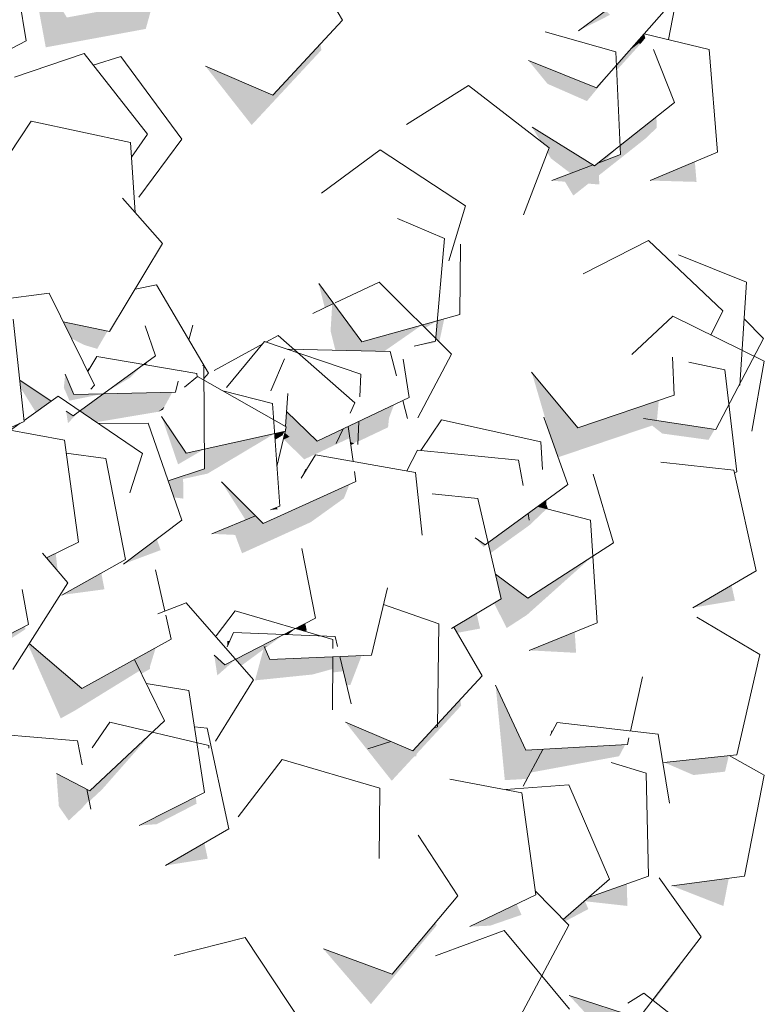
# Model space of a CAD drawing. Header units: millimetres. Extents: x 7522813 to 7573737, y -9734 to 10800.
# Tile 47 of 71: x 7541714 to 7542352, y 3412 to 4256. Entities that reach past the tile are written whole.
import ezdxf

# ---------------------------------------------------------------- set-up
doc = ezdxf.new("R2010")
doc.units = ezdxf.units.MM
doc.header["$MEASUREMENT"] = 0
doc.layers.add('Nowe_2025-10-27 Żywopłot', color=7, linetype='Continuous')
doc.layers.add('Nowe_280-A Dachy Powłoki', color=7, linetype='Continuous')
for name, color, linetype, lineweight, true_color in [('Nowe_2025-10-27 Żywopłot_Nr_pióra__81', 7, 'Continuous', 13, 0x6a6a6a), ('Nowe_2025-10-27 Żywopłot_Nr_pióra__82', 7, 'Continuous', 13, 0xaaaaaa), ('Nowe_280-A Dachy Powłoki_Nr_pióra__81', 7, 'Continuous', 13, 0x6a6a6a)]:
    doc.layers.add(name, color=color, linetype=linetype, lineweight=lineweight, true_color=true_color)

# ---------------------------------------------------------------- blocks, each defined once
blk = doc.blocks.new('ElemPrzekroju_77', base_point=(6982742.06, 0))
at = {"layer": 'Nowe_280-A Dachy Powłoki_Nr_pióra__81', "linetype": 'Continuous', "lineweight": 0, "true_color": 0x1a1a1a}
for points in [[(7541731.87, 4294.94), (7541725.98, 4290.46), (7541736.74, 4232.27), (7541822.39, 4248.05), (7541828.95, 4271.5), (7541754.83, 4257.84)], [(7541931.22, 4191.29), (7541873.6, 4216.06), (7541913.14, 4165.72), (7541972.84, 4229.91), (7541971.99, 4235.13)], [(7542236.44, 4229.24), (7542244.72, 4235.78), (7542244.5, 4238.34)], [(7542165.98, 4214.66), (7542150.2, 4221.02), (7542166.6, 4200.99)], [(7542153.47, 4163.74), (7542160.54, 4152), (7542168.05, 4146.21), (7542166.48, 4142.12), (7542169.48, 4137.14), (7542168.71, 4154.34)], [(7542170.34, 4118.05), (7542181.52, 4117.14), (7542188.65, 4105.3), (7542201.59, 4115.52), (7542210.93, 4114.76), (7542210.57, 4122.61), (7542251.46, 4154.89), (7542250.57, 4165.49), (7542228.65, 4148.18), (7542229.01, 4140.33), (7542209.17, 4132.8), (7542206.73, 4130.87), (7542205.73, 4131.49)], [(7542292.77, 4134.31), (7542254.52, 4118.14), (7542294.21, 4117)], [(7541816.37, 4103.79), (7541835.09, 4128.11), (7541834.7, 4128.64)], [(7541970.54, 4029.86), (7541975.73, 4009.19), (7541983.26, 4012.75)], [(7542070.83, 3982.79), (7542073.81, 3979.82), (7542078.13, 3999.75), (7542072.18, 3998.09)], [(7541751.64, 3997.25), (7541754.28, 3991.92), (7541764.16, 3992.14), (7541766.79, 3994.06)], [(7541980.72, 3989.31), (7541984.87, 3972.79), (7541996.75, 3972.52), (7541997.3, 3972.78)], [(7542192.55, 3906.26), (7542152.96, 3954.12), (7542168.17, 3902.19), (7542175.64, 3881.09), (7542256.15, 3908.29), (7542264.84, 3901.42), (7542263.6, 3911.99), (7542248.65, 3914.22), (7542255.63, 3927.57)], [(7542004.93, 3911.85), (7542004.16, 3894.5), (7542029.97, 3906.76), (7542030.75, 3914.63), (7542011.7, 3915.07)], [(7541941.52, 3902.13), (7541940.34, 3897.13), (7541940.64, 3896.37), (7541945.55, 3898.6)], [(7542000.98, 3892.99), (7541997.61, 3894.13), (7541997.98, 3891.57)], [(7542057.56, 3887.56), (7542057.14, 3886.88), (7542058.13, 3886.78), (7542058.51, 3887.35)], [(7541872.61, 3871.24), (7541841.58, 3860.79), (7541846.45, 3846.75), (7541854.53, 3845.67), (7541854.43, 3862.5), (7541875.39, 3867.1), (7541874.56, 3878.66), (7541872.56, 3879.8)], [(7542165.48, 3844.29), (7542163.93, 3843.16), (7542164.15, 3839.62), (7542165.59, 3840.56)], [(7541916.52, 3830.81), (7541879.1, 3815.47), (7541898.98, 3814.59), (7541904.87, 3798.82), (7541963.76, 3825.5), (7541936.13, 3830.36), (7541922.95, 3824.39)], [(7542134.49, 3821.67), (7542118.42, 3809.94), (7542136.23, 3821.5)], [(7541803.27, 3789.63), (7541835.17, 3801.55), (7541831.87, 3811.08)], [(7541743.55, 3797.95), (7541737.37, 3794.94), (7541746.19, 3784.53)], [(7541750.4, 3763.1), (7541787.05, 3767.99), (7541784.3, 3781.97)], [(7542126.88, 3759.91), (7542120.72, 3756.21), (7542131.6, 3734.78), (7542148.94, 3746.04), (7542147.91, 3761.68), (7542121.99, 3781.03)], [(7542324.17, 3771.59), (7542291.15, 3752.24), (7542327.09, 3758.32)], [(7542086.37, 3735.6), (7542089.24, 3730.69), (7542108.8, 3734.34), (7542105.81, 3747.26)], [(7542189.88, 3731.37), (7542150.94, 3715.67), (7542191.05, 3713.56)], [(7541721.71, 3720.23), (7541749.57, 3657.37), (7541761.59, 3664.03), (7541802.55, 3702.28), (7541767.65, 3682.94), (7541722.54, 3721.55)], [(7541812.62, 3707.86), (7541818.63, 3695.64), (7541825.95, 3699.69), (7541826.08, 3702.08), (7541818.28, 3710.99)], [(7541988.66, 3710.41), (7541994.57, 3685.81), (7541997.62, 3685.93), (7542007.29, 3711.16)], [(7542148.04, 3630.05), (7542122.12, 3685.86), (7542129.96, 3604.48), (7542148.12, 3605.52), (7542145.78, 3599.35), (7542162.59, 3630.88)], [(7542012.71, 3645.93), (7541993.5, 3654.11), (7542033.13, 3603.96), (7542052.56, 3625), (7542054.3, 3624.72), (7542054.33, 3626.91), (7542092.61, 3668.36), (7542091.77, 3673.45), (7542072.41, 3652.48), (7542072.38, 3650.29), (7542069.56, 3649.4), (7542051.21, 3629.53), (7542032.25, 3637.61), (7542012.51, 3631.37)], [(7542266.29, 3619.75), (7542291.57, 3608.87), (7542294.27, 3622.63)], [(7541774.5, 3595.43), (7541772.06, 3596.68), (7541774.08, 3586.35), (7541784.94, 3596.49), (7541777.52, 3598.25)], [(7541747.97, 3582), (7541756.42, 3569.86), (7541767.66, 3580.36)], [(7541830.56, 3572.62), (7541816.88, 3565.68), (7541831.81, 3566.78)], [(7541872.63, 3550.63), (7541839.37, 3531.41), (7541875.51, 3537.17)], [(7542272.96, 3514.02), (7542317.2, 3496.65), (7542321.87, 3520.46)], [(7542201.64, 3504.04), (7542179.94, 3485.2), (7542181.58, 3483.53), (7542201.53, 3494.05), (7542198.64, 3500.75), (7542234.94, 3496.72), (7542234.51, 3515.71)], [(7542122.84, 3490.08), (7542100.01, 3479.05), (7542117.37, 3479.82)], [(7542033.39, 3438.15), (7541974.53, 3459.92), (7542015.31, 3412.58), (7542071.51, 3479.94), (7542070.88, 3483.08)], [(7542256.56, 3416.04), (7542257.49, 3415.32), (7542280.07, 3444.83), (7542279.72, 3446.31)], [(7542225.16, 3407.07), (7542185.09, 3420.05), (7542207.41, 3395.98)]]:
    blk.add_hatch(color=250, dxfattribs=at).paths.add_polyline_path(points)
blk = doc.blocks.new('ElemPrzekroju_349', base_point=(6982742.06, 0))
at = {"layer": 'Nowe_2025-10-27 Żywopłot_Nr_pióra__81', "linetype": 'Continuous', "lineweight": 0, "true_color": 0x1a1a1a}
for points in [[(7542216.33, 4263.88), (7542192.98, 4246.36), (7542220.09, 4260.07)], [(7542244.5, 4238.34), (7542244.72, 4235.78), (7542246.16, 4235.17), (7542250.26, 4240.18), (7542249.38, 4243.84)], [(7542225.75, 4212.58), (7542246.16, 4235.17), (7542244.72, 4235.78), (7542236.44, 4229.24), (7542225.55, 4216.95)], [(7542208.4, 4197.59), (7542165.98, 4214.66), (7542166.6, 4200.99), (7542200.34, 4186.2), (7542225.55, 4216.95)], [(7542250.57, 4165.49), (7542251.46, 4154.89), (7542260.17, 4163.55), (7542259.8, 4172.77)], [(7542168.71, 4154.34), (7542169.48, 4137.14), (7542186.5, 4124.19), (7542205.73, 4131.49)], [(7542209.17, 4132.8), (7542215.51, 4135.21), (7542228.65, 4148.18)], [(7541982.12, 4012.21), (7541980.72, 3989.31), (7541997.3, 3972.78), (7541999.21, 3972.46), (7542026.6, 3971.83), (7542059.13, 3994.46), (7542007.53, 3980.1), (7541983.26, 4012.75)], [(7541754.28, 3991.92), (7541758.76, 3982.87), (7541769.97, 3977.22), (7541764.16, 3992.14)], [(7541766.79, 3994.06), (7541764.16, 3992.14), (7541769.97, 3977.22), (7541780.81, 3973.97), (7541789.71, 3989.23)], [(7542072.18, 3998.09), (7542059.13, 3994.46), (7542061.78, 3991.82)], [(7542052.44, 3976.31), (7542069.59, 3979.14), (7542070.05, 3980.5)], [(7541941.18, 3965.42), (7541929.47, 3938.76), (7541929.84, 3938.74)], [(7541997.3, 3972.78), (7541996.75, 3972.52), (7541999.21, 3972.46)], [(7541773.34, 3957.42), (7541772.44, 3955.2), (7541772.73, 3954.6), (7541774.35, 3957.31)], [(7541820.56, 3960.57), (7541805.24, 3949.42), (7541808.8, 3949.16)], [(7541820.56, 3960.57), (7541823.3, 3960.11), (7541822.6, 3962.06)], [(7541759.07, 3939.14), (7541753.46, 3952.36), (7541752.2, 3940.79)], [(7541805.24, 3949.42), (7541786.18, 3935.54), (7541808.8, 3949.16)], [(7541714.41, 3947.27), (7541715.12, 3940.68), (7541728.15, 3919.85), (7541741.32, 3929.25)], [(7541759.07, 3939.14), (7541752.2, 3940.79), (7541757.05, 3929.59), (7541786.18, 3935.54), (7541760.85, 3934.96)], [(7541776.57, 3940.83), (7541775.24, 3939.55), (7541776.96, 3940.46)], [(7541765.95, 3920.81), (7541780.1, 3911.17), (7541833.08, 3920.05), (7541838.37, 3924.36), (7541845.2, 3936.89), (7541786.18, 3935.54)], [(7541929.47, 3938.76), (7541929.5, 3937.94), (7541929.84, 3938.74)], [(7541838.37, 3924.36), (7541833.08, 3920.05), (7541837.25, 3921.91)], [(7542011.7, 3915.07), (7542030.75, 3914.63), (7542035.05, 3926.16)], [(7542248.65, 3914.22), (7542259.23, 3912.64), (7542260.34, 3913.24), (7542261.86, 3929.68), (7542255.63, 3927.57)], [(7541760.19, 3916.61), (7541754.19, 3920.63), (7541755.75, 3910.34), (7541765.95, 3920.81)], [(7541856.9, 3884.64), (7541836.02, 3916.05), (7541850.07, 3874.98), (7541872.51, 3888.07)], [(7541941.79, 3903.28), (7541941.52, 3902.13), (7541945.55, 3898.6), (7541968.89, 3895.22), (7541943.03, 3920.18), (7541942.23, 3907.41), (7541942.7, 3907.14), (7541942.04, 3904.35), (7541941.98, 3903.32)], [(7541945.55, 3898.6), (7541940.64, 3896.37), (7541958.21, 3879.32), (7541997.12, 3897.62), (7541995.71, 3907.48), (7541991.36, 3905.41), (7541985.63, 3892.79), (7541969.66, 3895.11), (7541969.22, 3894.9), (7541968.89, 3895.22)], [(7541969.66, 3895.11), (7541985.63, 3892.79), (7541991.36, 3905.41)], [(7542004.93, 3911.85), (7541995.71, 3907.48), (7541997.61, 3894.13), (7542000.98, 3892.99), (7542004.21, 3895.53)], [(7542263.59, 3911.99), (7542264.84, 3901.42), (7542304.48, 3895.99), (7542309.75, 3905.1)], [(7541900.09, 3894.12), (7541874.56, 3878.66), (7541875.39, 3867.1), (7541932.69, 3901.28)], [(7541941.08, 3903.12), (7541932.69, 3901.28), (7541933.07, 3896.04), (7541939.54, 3899.88)], [(7541872.51, 3888.07), (7541872.56, 3879.8), (7541874.56, 3878.66), (7541900.09, 3894.12)], [(7541959.2, 3871.13), (7541955.65, 3863.33), (7541960.41, 3871.15)], [(7541887.28, 3860.01), (7541907.97, 3827.3), (7541916.52, 3830.81)], [(7541996.86, 3857.87), (7541936.13, 3830.36), (7541963.76, 3825.5), (7541992.21, 3845.96)], [(7541934.56, 3838.2), (7541929.18, 3836), (7541935.27, 3836.61)], [(7542147.85, 3824.28), (7542150.96, 3822.78), (7542165.83, 3836.92), (7542158.13, 3838.92), (7542149.93, 3832.94), (7542150.97, 3827.17)], [(7542158.13, 3838.92), (7542164.29, 3837.32), (7542163.93, 3843.16)], [(7542164.15, 3839.62), (7542164.29, 3837.32), (7542167.01, 3836.61), (7542165.59, 3840.55)], [(7542149.93, 3832.94), (7542134.49, 3821.67), (7542136.23, 3821.5), (7542147.85, 3824.28), (7542150.97, 3827.17)], [(7542115.75, 3807.99), (7542117.83, 3799), (7542150.96, 3822.78), (7542147.85, 3824.28), (7542136.23, 3821.5), (7542118.42, 3809.94)], [(7542113.28, 3806.18), (7542104.53, 3812.03), (7542111.87, 3804.19), (7542115.75, 3807.99)], [(7541743.55, 3797.95), (7541746.19, 3784.53), (7541746.91, 3783.68), (7541745.3, 3798.8)], [(7542149.68, 3760.35), (7542147.91, 3761.68), (7542148.94, 3746.04), (7542205.35, 3796.49)], [(7541959.04, 3738.76), (7541950.59, 3734.41), (7541958.63, 3732.05), (7541960.29, 3732.73)], [(7541665.62, 3709.3), (7541677.08, 3706.64), (7541719.21, 3733.71), (7541719.01, 3736.2)], [(7541899.41, 3708.05), (7541904.25, 3702.52), (7541923.21, 3716.47), (7541915.97, 3689.95), (7541965.17, 3694.99), (7541968.37, 3709.58), (7541928.72, 3707.98), (7541923.87, 3718.87), (7541926.48, 3718.87), (7541940.64, 3729.28)], [(7541940.64, 3729.28), (7541944.12, 3729.15), (7541950.59, 3734.41)], [(7542086.37, 3735.6), (7542084.35, 3734.39), (7542086.6, 3735.22)], [(7541892.09, 3718.69), (7541894.36, 3723.8), (7541892.29, 3723.55)], [(7541818.28, 3710.99), (7541826.08, 3702.08), (7541830.98, 3718.03)], [(7541881.09, 3711.45), (7541883.7, 3694.2), (7541899.41, 3708.05), (7541890.11, 3703.26)], [(7541923.87, 3718.87), (7541924.27, 3717.97), (7541926.48, 3718.87)], [(7541802.55, 3702.28), (7541761.59, 3664.03), (7541817.31, 3698.33), (7541812.62, 3707.86)], [(7541968.37, 3709.58), (7541965.17, 3694.99), (7541982.53, 3699.75), (7541982.59, 3710.16)], [(7541988.66, 3710.41), (7541982.59, 3710.16), (7541982.52, 3696.77), (7541991.71, 3697.71)], [(7542069.56, 3649.4), (7542069.89, 3649.51), (7542072.41, 3652.48)], [(7541777.52, 3598.25), (7541784.94, 3596.49), (7541828.21, 3645.58)], [(7542012.71, 3645.93), (7542012.51, 3631.37), (7542032.25, 3637.61)], [(7542169.9, 3646.84), (7542168.95, 3642.8), (7542171.07, 3646.77)], [(7541776.55, 3632.18), (7541783.31, 3642.02), (7541783.06, 3642)], [(7542151.98, 3610.98), (7542227.87, 3625), (7542233.11, 3634.92), (7542162.59, 3630.88)], [(7542294.27, 3622.63), (7542291.57, 3608.87), (7542318.63, 3611.77), (7542321.84, 3625.47)], [(7541745.84, 3610.11), (7541747.97, 3582), (7541767.66, 3580.36), (7541773.89, 3587.31), (7541772.06, 3596.68)], [(7541830.56, 3572.62), (7541831.81, 3566.78), (7541865.94, 3584.36), (7541865.22, 3590.2)], [(7542117.37, 3479.82), (7542144.27, 3489.09), (7542140.08, 3498.41), (7542122.84, 3490.08)], [(7542225.16, 3407.07), (7542218.83, 3403.12), (7542232.11, 3382.72), (7542256.57, 3416.04), (7542244.82, 3400.69)]]:
    blk.add_hatch(color=250, dxfattribs=at).paths.add_polyline_path(points)
at = {"layer": 'Nowe_2025-10-27 Żywopłot_Nr_pióra__82', "color": 253, "linetype": 'Continuous', "lineweight": 13, "true_color": 0xaaaaaa}
for p, q in [((7541720.01, 4237.92), (7541705.59, 4324.9)), ((7541990.93, 4255.48), (7541959.97, 4308.92)), ((7542270.23, 4238.9), (7542280.25, 4292.33)), ((7542192.98, 4246.36), (7542230.09, 4274.21)), ((7542208.4, 4197.59), (7542266.55, 4263.23)), ((7541931.22, 4191.29), (7541990.93, 4255.48)), ((7542225.03, 4228.44), (7542164.59, 4245.52)), ((7542304.97, 4230.46), (7542249.47, 4243.94)), ((7541664.4, 4209.04), (7541720.01, 4237.92)), ((7541769.53, 4226.91), (7541710.07, 4206.77)), ((7541823.8, 4157.94), (7541769.53, 4226.91)), ((7542229.01, 4140.33), (7542225.03, 4228.44)), ((7542275.4, 4185.08), (7542257.46, 4230.43)), ((7542312.29, 4142.57), (7542304.97, 4230.46)), ((7541801.09, 4224.36), (7541777.26, 4217.09)), ((7541853.17, 4153.68), (7541801.09, 4224.36)), ((7542150.2, 4221.02), (7542208.4, 4197.59)), ((7541873.6, 4216.06), (7541931.22, 4191.29)), ((7542098.77, 4199.62), (7542045.88, 4166.17)), ((7542168.05, 4146.21), (7542098.77, 4199.62)), ((7542206.73, 4130.87), (7542275.4, 4185.08)), ((7541724.14, 4169.08), (7541690.06, 4117.43)), ((7541809.28, 4150.7), (7541724.14, 4169.08)), ((7542153.47, 4163.74), (7542206.73, 4130.87)), ((7541813.23, 4090.83), (7541809.28, 4150.7)), ((7541810.11, 4138.14), (7541823.8, 4157.94)), ((7541816.37, 4103.79), (7541853.17, 4153.68)), ((7542023.16, 4144.47), (7541972.97, 4107.25)), ((7542096.3, 4096.63), (7542023.16, 4144.47)), ((7542146.11, 4088.9), (7542168.05, 4146.21)), ((7542254.52, 4118.14), (7542312.29, 4142.57)), ((7542209.17, 4132.8), (7542229.01, 4140.33)), ((7542170.34, 4118.05), (7542205.73, 4131.49)), ((7541836.8, 4064.1), (7541802.45, 4102.95)), ((7542082.16, 4049.34), (7542096.3, 4096.63)), ((7542078.37, 4068.5), (7542038.06, 4085.75)), ((7542070.65, 3980.65), (7542078.37, 4068.5)), ((7542253.06, 4066.68), (7542197.18, 4038.31)), ((7542316.85, 4006.66), (7542253.06, 4066.68)), ((7541791.35, 3988.88), (7541836.8, 4064.1)), ((7542091.48, 4003.46), (7542091.99, 4063.66)), ((7542336.99, 4030.99), (7542278.8, 4054.44)), ((7541831.65, 4028.76), (7541813.22, 4025.08)), ((7541876.23, 3953), (7541831.65, 4028.76)), ((7541970.54, 4029.86), (7542007.53, 3980.1)), ((7542022.26, 4031.21), (7541984.79, 4013.48)), ((7542084.31, 3969.36), (7542022.26, 4031.21)), ((7542331.2, 3942.99), (7542336.99, 4030.99)), ((7541739.6, 4021.62), (7541677.24, 4013.7)), ((7541778.58, 3942.76), (7541739.6, 4021.62)), ((7541983.26, 4012.75), (7541965.59, 4004.39)), ((7542306.47, 3985.74), (7542316.85, 4006.66)), ((7541718.25, 3911.86), (7541708.73, 3999.53)), ((7542007.53, 3980.1), (7542091.48, 4003.46)), ((7542273.76, 4001.84), (7542238.82, 3969)), ((7542352.07, 3963.29), (7542273.76, 4001.84)), ((7542351.56, 3982.88), (7542334.93, 3999.57)), ((7541751.64, 3997.25), (7541791.35, 3988.88)), ((7541830.88, 3968.09), (7541821.86, 3993.65)), ((7541859.41, 3981.59), (7541862.72, 3994.39)), ((7541935.73, 3985.54), (7541925.24, 3979.77)), ((7542001.55, 3927.82), (7541935.73, 3985.54)), ((7542310.81, 3904.94), (7542351.56, 3982.88)), ((7541922.63, 3978.33), (7541880.86, 3955.32)), ((7541924.13, 3980.14), (7541891.61, 3940.8)), ((7542006.72, 3952.27), (7541924.13, 3980.14)), ((7541944.7, 3973.7), (7541944.52, 3973.26)), ((7542031.73, 3971.72), (7541944.7, 3973.7)), ((7542052.44, 3976.31), (7542070.65, 3980.65)), ((7541760.19, 3916.61), (7541830.88, 3968.09)), ((7541780.35, 3967.34), (7541772.73, 3954.6)), ((7541866.23, 3952.89), (7541780.35, 3967.34)), ((7541941.18, 3965.42), (7541929.5, 3937.94)), ((7542037.15, 3950.73), (7542031.73, 3971.72)), ((7542048.05, 3932.33), (7542042.79, 3965.15)), ((7542055.37, 3914.9), (7542084.31, 3969.36)), ((7542275.13, 3934.16), (7542273.68, 3966.75)), ((7541872.09, 3959.44), (7541871.05, 3959.77)), ((7541872.61, 3871.24), (7541872.09, 3959.44)), ((7542318.4, 3956.06), (7542287.59, 3962.46)), ((7542328.75, 3868.49), (7542318.4, 3956.06)), ((7542341.63, 3903.4), (7542352.07, 3963.29)), ((7541753.46, 3952.36), (7541760.85, 3934.96)), ((7541852.59, 3955.18), (7541852.66, 3955.43)), ((7541866.82, 3950.38), (7541855.61, 3941.01)), ((7541866.54, 3950.14), (7541866.23, 3952.89)), ((7541942.7, 3907.14), (7541866.82, 3950.38)), ((7541872.15, 3948.49), (7541876.23, 3953)), ((7542005.87, 3932.96), (7542006.72, 3952.27)), ((7542152.96, 3954.12), (7542192.55, 3906.26)), ((7541714.41, 3947.27), (7541741.32, 3929.25)), ((7541775.24, 3939.55), (7541778.58, 3942.76)), ((7541847.88, 3936.95), (7541850.27, 3946.19)), ((7542330.63, 3942.84), (7542331.2, 3942.99)), ((7541747.3, 3933.52), (7541718.16, 3912.72)), ((7541819.53, 3884.29), (7541747.3, 3933.52)), ((7541760.85, 3934.96), (7541847.88, 3936.95)), ((7541930.83, 3927.23), (7541888.56, 3938)), ((7541942.23, 3907.41), (7541944.01, 3935.8)), ((7541969.22, 3894.9), (7542048.05, 3932.33)), ((7542192.55, 3906.26), (7542275.13, 3934.16)), ((7541937.15, 3839.26), (7541930.83, 3927.23)), ((7541997.42, 3918.75), (7542001.55, 3927.82)), ((7542046.57, 3914.27), (7542042.58, 3929.73)), ((7541754.19, 3920.63), (7541760.19, 3916.61)), ((7541836.02, 3916.05), (7541856.9, 3884.64)), ((7541943.03, 3920.18), (7541969.22, 3894.9)), ((7542183.91, 3857.74), (7542163.45, 3915.52)), ((7542248.65, 3914.22), (7542310.81, 3904.94)), ((7541684.87, 3896.78), (7541718.25, 3911.86)), ((7541714.71, 3910.26), (7541706.47, 3904.38)), ((7541824.4, 3910.33), (7541781.63, 3910.12)), ((7541853.26, 3827.12), (7541824.4, 3910.33)), ((7541942.04, 3904.35), (7541942.7, 3907.14)), ((7541985.63, 3892.79), (7541991.36, 3905.41)), ((7541999.97, 3877.59), (7541995.71, 3907.48)), ((7542004.05, 3891.95), (7542004.93, 3911.85)), ((7542075.64, 3913.13), (7542058.13, 3886.78)), ((7542160.72, 3894.44), (7542075.64, 3913.13)), ((7541752.8, 3895.7), (7541703.09, 3905.01)), ((7541856.9, 3884.64), (7541941.98, 3903.32)), ((7541934.71, 3873.22), (7541941.79, 3903.28)), ((7541941.98, 3903.32), (7541942.1, 3905.28)), ((7541764.92, 3808.36), (7541752.8, 3895.7)), ((7542162.2, 3870.71), (7542160.72, 3894.44)), ((7541788.13, 3880.06), (7541754.36, 3884.49)), ((7541808.82, 3850.73), (7541819.53, 3884.29)), ((7541967.77, 3883.25), (7541955.65, 3863.33)), ((7542053.54, 3868.16), (7541967.77, 3883.25)), ((7542055.04, 3887.08), (7542046.02, 3869.49)), ((7542141.69, 3878.57), (7542055.04, 3887.08)), ((7541805.13, 3793.56), (7541788.13, 3880.06)), ((7542145.62, 3856.79), (7542141.69, 3878.57)), ((7542326.21, 3869.97), (7542263.72, 3876.78)), ((7541841.58, 3860.79), (7541872.61, 3871.24)), ((7542002.42, 3860.39), (7542001.19, 3869)), ((7542059.12, 3814.48), (7542053.54, 3868.16)), ((7542222.98, 3807.93), (7542205.66, 3866.57)), ((7542345.17, 3783.89), (7542326.21, 3869.97)), ((7542326.74, 3867.56), (7542328.75, 3868.49)), ((7541887.28, 3860.01), (7541922.95, 3824.39)), ((7541922.95, 3824.39), (7542002.42, 3860.39)), ((7542113.28, 3806.18), (7542183.91, 3857.74)), ((7542106.99, 3845.77), (7542067.68, 3849.64)), ((7541929.18, 3836), (7541937.15, 3839.26)), ((7542126.88, 3759.91), (7542106.99, 3845.77)), ((7542203.33, 3827.13), (7542158.13, 3838.92)), ((7542164.29, 3837.32), (7542163.93, 3843.16)), ((7541879.1, 3815.47), (7541916.52, 3830.81)), ((7542150.97, 3827.17), (7542149.93, 3832.94)), ((7541803.27, 3789.63), (7541853.26, 3827.12)), ((7542209.13, 3739.13), (7542203.33, 3827.13)), ((7541737.37, 3794.94), (7541764.92, 3808.36)), ((7542104.53, 3812.03), (7542113.28, 3806.18)), ((7542149.68, 3760.35), (7542222.98, 3807.93)), ((7541755.51, 3773.54), (7541733.98, 3798.93)), ((7541967.71, 3743.23), (7541956.21, 3802.98)), ((7541750.4, 3763.1), (7541805.13, 3793.56)), ((7541838.69, 3749.19), (7541830.75, 3784.74)), ((7542121.99, 3781.03), (7542149.68, 3760.35)), ((7542291.15, 3752.24), (7542345.17, 3783.89)), ((7541708.45, 3699.33), (7541755.51, 3773.54)), ((7541722.05, 3737.73), (7541716.51, 3767.92)), ((7542015.7, 3711.5), (7542029.55, 3769.26)), ((7541857.03, 3756.46), (7541832.74, 3746.84)), ((7541914.8, 3690.48), (7541857.03, 3756.46)), ((7542073.56, 3738.48), (7542026.09, 3754.86)), ((7542084.35, 3734.39), (7542126.88, 3759.91)), ((7541844.03, 3725.26), (7541839.47, 3745.69)), ((7541899.05, 3749.55), (7541882.62, 3728.05)), ((7541982.67, 3725), (7541899.05, 3749.55)), ((7541644.1, 3698.47), (7541722.05, 3737.73)), ((7541890.11, 3703.26), (7541967.71, 3743.23)), ((7542072.38, 3650.29), (7542073.56, 3738.48)), ((7542150.94, 3715.67), (7542209.13, 3739.13)), ((7542348.3, 3712.15), (7542294.48, 3744.11)), ((7541897.57, 3731.01), (7541892.09, 3718.69)), ((7541984.55, 3727.52), (7541897.57, 3731.01)), ((7542110.7, 3693.93), (7542086.37, 3735.6)), ((7541722.54, 3721.55), (7541767.65, 3682.94)), ((7541767.65, 3682.94), (7541844.03, 3725.26)), ((7541982.63, 3717.39), (7541982.67, 3725)), ((7541986.63, 3718.88), (7541984.55, 3727.52)), ((7541881.09, 3711.45), (7541890.11, 3703.26)), ((7541923.87, 3718.87), (7541928.72, 3707.98)), ((7541928.72, 3707.98), (7542015.7, 3711.5)), ((7542328.82, 3626.19), (7542348.3, 3712.15)), ((7541838.51, 3655.21), (7541812.62, 3707.86)), ((7541982.34, 3664.75), (7541982.59, 3710.16)), ((7541998.42, 3669.77), (7541988.66, 3710.41)), ((7541859.21, 3681.15), (7541822.69, 3687.38)), ((7541882.27, 3637.9), (7541914.8, 3690.48)), ((7542051.21, 3629.53), (7542110.7, 3693.93)), ((7542237.52, 3646.53), (7542247.86, 3693.06)), ((7541872.77, 3594.02), (7541859.21, 3681.15)), ((7542122.12, 3685.86), (7542148.04, 3630.05)), ((7541774.5, 3595.43), (7541838.51, 3655.21)), ((7541791.71, 3654.23), (7541776.55, 3632.18)), ((7541876.47, 3634.15), (7541791.71, 3654.23)), ((7541993.5, 3654.11), (7542051.21, 3629.53)), ((7542174.8, 3653.77), (7542168.95, 3642.8)), ((7542261.3, 3643.79), (7542174.8, 3653.77)), ((7541763.94, 3638.15), (7541677.18, 3645.38)), ((7541875.14, 3648.94), (7541864.02, 3650.22)), ((7541893.59, 3562.74), (7541875.14, 3648.94)), ((7542069.56, 3649.4), (7542072.38, 3650.29)), ((7541767.96, 3617.64), (7541763.94, 3638.15)), ((7542012.51, 3631.37), (7542032.25, 3637.61)), ((7542234.96, 3635.03), (7542236.26, 3640.87)), ((7542270.91, 3584.91), (7542261.3, 3643.79)), ((7541876.57, 3631.99), (7541876.47, 3634.15)), ((7542162.59, 3630.88), (7542145.78, 3599.35)), ((7542148.04, 3630.05), (7542234.96, 3635.03)), ((7541939.21, 3622.32), (7541901.42, 3573.13)), ((7542022.77, 3597.57), (7541939.21, 3622.32)), ((7542251.01, 3610.47), (7542221.07, 3619.63)), ((7542266.29, 3619.75), (7542328.82, 3626.19)), ((7542352.25, 3608.73), (7542322.11, 3625.5)), ((7542253.02, 3522.29), (7542251.01, 3610.47)), ((7541745.84, 3610.11), (7541774.5, 3595.43)), ((7542144.62, 3593.7), (7542082.89, 3605.47)), ((7542335.28, 3522.22), (7542352.25, 3608.73)), ((7541775.38, 3579.72), (7541772.06, 3596.68)), ((7541816.88, 3565.68), (7541872.77, 3594.02)), ((7542022.3, 3537.32), (7542022.77, 3597.57)), ((7542184.75, 3600.45), (7542130.8, 3596.34)), ((7542156.45, 3506.32), (7542144.62, 3593.7)), ((7542219.61, 3519.62), (7542184.75, 3600.45)), ((7541839.37, 3531.41), (7541893.59, 3562.74)), ((7542089.59, 3505.51), (7542055.84, 3557.36)), ((7542179.94, 3485.2), (7542219.61, 3519.62)), ((7542201.64, 3504.04), (7542253.02, 3522.29)), ((7542298.15, 3470.4), (7542262.25, 3520.9)), ((7542272.96, 3514.02), (7542335.28, 3522.22)), ((7542184.86, 3480.19), (7542156.01, 3509.57)), ((7542033.39, 3438.15), (7542089.59, 3505.51)), ((7542100.01, 3479.05), (7542156.45, 3506.32)), ((7542129.38, 3475.67), (7542070.49, 3453.98)), ((7542185.49, 3408.24), (7542129.38, 3475.67)), ((7542143.5, 3402.58), (7542184.86, 3480.19)), ((7541907.63, 3469.61), (7541846.72, 3454.24)), ((7541956.08, 3396.33), (7541907.63, 3469.61)), ((7542244.82, 3400.69), (7542298.15, 3470.4)), ((7541974.53, 3459.92), (7542033.39, 3438.15)), ((7542185.09, 3420.05), (7542244.82, 3400.69)), ((7542248.99, 3421.95), (7542235.28, 3413.39)), ((7542317.96, 3368.14), (7542248.99, 3421.95))]:
    blk.add_line(p, q, dxfattribs=at)

msp = doc.modelspace()

# ---------------------------------------------------------------- block references
at = {"layer": 'Nowe_2025-10-27 Żywopłot', "lineweight": 0}
msp.add_blockref('ElemPrzekroju_349', (6982742.06, 0), dxfattribs=at)
at = {"layer": 'Nowe_280-A Dachy Powłoki', "lineweight": 0}
msp.add_blockref('ElemPrzekroju_77', (6982742.06, 0), dxfattribs=at)

doc.saveas('drawing.dxf')
